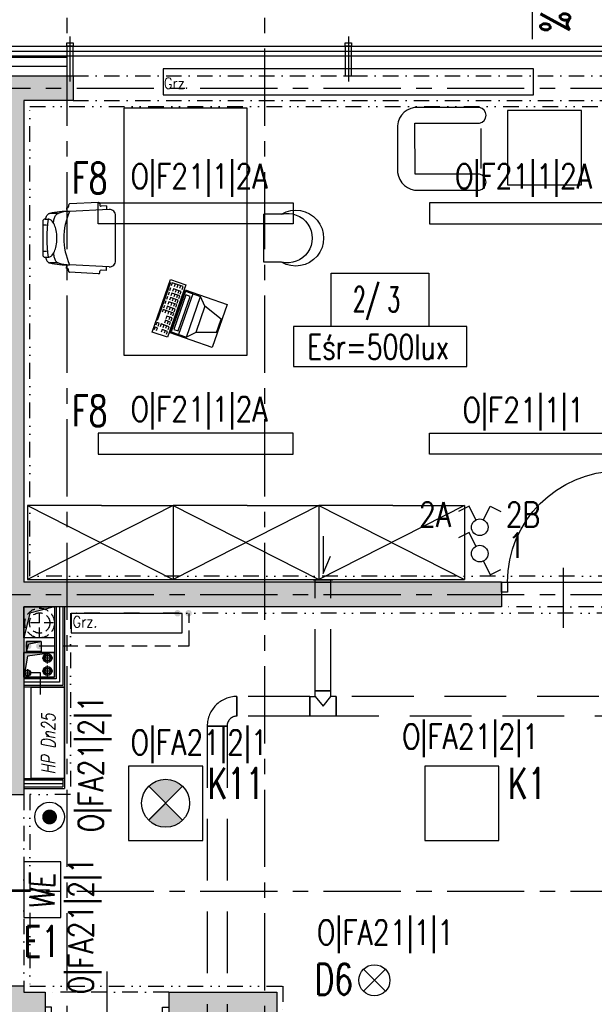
# Model space of a CAD drawing. Extents: x 41755 to 123924, y -112333 to 86187.
# Tile 136 of 256: x 100763 to 101228, y -51795 to -50998. Entities that reach past the tile are written whole.
import ezdxf
from ezdxf.enums import TextEntityAlignment as Align

# ---------------------------------------------------------------- set-up
doc = ezdxf.new("R2010")
doc.units = 0
doc.header["$LTSCALE"] = 50
for name, pattern in [('CENTER', [2, 1.25, -0.25, 0.25, -0.25]), ('CENTER2', [28.575, 19.05, -3.175, 3.175, -3.175]), ('DASHDOT', [1, 0.5, -0.25, 0, -0.25]), ('DASHED', [0.75, 0.5, -0.25]), ('DASHED2', [0.375, 0.25, -0.125]), ('DIVIDE', [31.75, 12.7, -6.35, 0, -6.35, 0, -6.35])]:
    doc.linetypes.add(name, pattern=pattern)
doc.layers.get('0').update_dxf_attribs({"color": 101, "linetype": 'CONTINUOUS'})
for name, color, linetype in [('Drz---drzwi', 5, 'CONTINUOUS'), ('E-90', 6, 'CONTINUOUS'), ('E35', 6, 'CONTINUOUS'), ('E50', 3, 'CONTINUOUS'), ('Ins-co', 2, 'CONTINUOUS'), ('ins-kan-deszcz', 132, 'CONTINUOUS'), ('Ins-ppoz', 240, 'CONTINUOUS'), ('Ins-went', 141, 'CONTINUOUS'), ('Mco-piony', 10, 'CONTINUOUS'), ('Opis-pom', 6, 'CONTINUOUS'), ('Opis-spadki', 61, 'CONTINUOUS'), ('Opis_pom_ramka', 6, 'CONTINUOUS'), ('Os-osie glowne', 1, 'CENTER'), ('Sc-beton', 7, 'CONTINUOUS'), ('Sc-beton-hatch', 86, 'CONTINUOUS'), ('Sc-cegla pustak-hatch', 8, 'CONTINUOUS'), ('Sc-gk', 120, 'CONTINUOUS'), ('Sc-izolacja term-styropian', 151, 'STYROPIAN-KA'), ('Sc-nadproza kon', 5, 'DASHED2'), ('Sc-systemowe', 150, 'CONTINUOUS'), ('Suf-widok', 8, 'CONTINUOUS'), ('W-otwor-strop', 1, 'CONTINUOUS'), ('Wyp-meble', 155, 'CONTINUOUS')]:
    doc.layers.add(name, color=color, linetype=linetype)
doc.styles.add('IT12', font='ITALICT.SHX', dxfattribs={"width": 0.8, "height": 0.12})
doc.styles.add('KA wymiar', font='romans.shx', dxfattribs={"width": 0.6})
doc.styles.add('ROMANS', font='romans', dxfattribs={"width": 0.85})
doc.linetypes.add('BATTING', pattern='A,0.0001,-0.1,[134,ltypeshp.shx,S=0.1,R=0,X=-0.1,Y=0],-0.2,[134,ltypeshp.shx,S=0.1,R=180,X=0.1,Y=0],-0.1', length=0.4001)
doc.linetypes.add('STYROPIAN-KA', pattern='A,0.0001,-0.1,[135,ltypeshp.shx,S=0.1,R=0,X=-0.1,Y=0],0,[135,ltypeshp.shx,S=0.1,R=180,X=0.1,Y=0],-0.1', length=0.2001)

# ---------------------------------------------------------------- blocks, each defined once
blk = doc.blocks.new('_0630_DRZWI_90')
at = {"ltscale": 7}
for p, q in [((5, 8), (5, 98)), ((6.8, 8), (6.8, 97.98))]:
    blk.add_line(p, q, dxfattribs=at)
at = {"ltscale": 25}
for p, q in [((50, 19.7), (50, -28.9)), ((5, 8), (0, 8)), ((0, 8), (5, 8)), ((0, 0), (0, 8)), ((95, 8), (5, 8)), ((5, 8), (5, 0)), ((95, 8), (95, 0)), ((100, 8), (95, 8)), ((100, 0), (100, 8)), ((5, 0), (0, 0)), ((5, 0), (0, 0)), ((95, 0), (100, 0)), ((95, 0), (100, 0))]:
    blk.add_line(p, q, dxfattribs=at)
at = {"ltscale": 7}
blk.add_arc((5, 8), 90, 0, 90, dxfattribs=at)
blk = doc.blocks.new('_DKGJHF')
at = {"ltscale": 7}
for p, q in [((-21.08, -77), (35.92, -77)), ((-5, -147.5), (-105, -147.5)), ((-5, -145.5), (-104.98, -145.5))]:
    blk.add_line(p, q, dxfattribs=at)
for points in [[(5, -7.5), (5, 0), (-5, 0), (-5, -7.5)], [(5, -155), (5, -147.5), (-5, -147.5), (-5, -155)]]:
    blk.add_lwpolyline(points, close=True, dxfattribs=at)
for points in [[(-45, -7.5), (-5, -7.5)], [(-5, -147.5), (-5, -7.5)]]:
    blk.add_lwpolyline(points, dxfattribs=at)
for centre, radius, start, end in [((-5, -7.5), 40, 180, 270), ((-5, -147.5), 100, 90, 180)]:
    blk.add_arc(centre, radius, start, end)
blk = doc.blocks.new('SPADKI')
at = {"ltscale": 25}
blk.add_lwpolyline([(0, 0), (0, -70), (-8, -50), (-8, -50)], dxfattribs=at)
at = {"ltscale": 25, "style": 'ROMANS', "width": 0.7}
blk.add_attdef('SP%', text='', height=18, rotation=90, dxfattribs=at).set_placement((-4.9, -24.05), align=Align.CENTER)
blk = doc.blocks.new('_gdfjjjjjjjjjjjjjjjjj')
at = {"linetype": 'CENTER2', "ltscale": 0.5}
blk.add_line((-31.83, 0), (4.8, 0), dxfattribs=at)
at = {"ltscale": 2, "flags": 128}
for points in [[(-24, -2.5), (-26.5, -2.5), (-26.5, 2.5), (-24, 2.5), (-24, -2.5)], [(-24, -2.5), (0, -2.5), (0, 2.5), (-24, 2.5)]]:
    blk.add_lwpolyline(points, dxfattribs=at)
blk = doc.blocks.new('_opis_pom_metka')
at = {"layer": 'Opis_pom_ramka'}
blk.add_lwpolyline([(-33.13, 0), (32.87, 0), (32.87, -36), (-33.13, -36)], close=True, dxfattribs=at)
at = {"style": 'KA wymiar', "width": 0.6}
blk.add_attdef('KO/', text='', height=16.8, dxfattribs=at).set_placement((3.45, -25.87), align=Align.RIGHT)
blk.add_attdef('NR', (3.8, -26.16), '', height=16.8, dxfattribs=at)
blk = doc.blocks.new('sof11_r')
for p, q in [((19.98, 34.88), (19.38, 34.85)), ((19.38, 34.85), (19.53, 31.85)), ((20.87, 36.93), (20.93, 35.93)), ((53.8, 33.56), (21.8, 31.85)), ((45.17, 39.11), (21.82, 37.98)), ((46.23, 38.16), (46.28, 37.16)), ((51.6, 36.44), (47.33, 36.22)), ((51.6, 36.44), (51.76, 33.45)), ((2, 25.76), (4.37, 25.76)), ((12.61, 30.34), (5.61, 30.34)), ((59.07, -7.89), (59.07, 28.56)), ((0, 23.76), (0, -3.09)), ((2, -5.09), (4.37, -5.09)), ((12.61, -9.66), (5.61, -9.66)), ((19.38, -14.18), (19.53, -11.18)), ((19.98, -14.21), (19.38, -14.18)), ((20.87, -16.26), (20.93, -15.26)), ((53.8, -12.88), (21.8, -11.18)), ((51.6, -15.77), (47.33, -15.54)), ((51.6, -15.77), (51.76, -12.78)), ((45.17, -18.43), (21.82, -17.31)), ((46.23, -17.49), (46.28, -16.49))]:
    blk.add_line(p, q)
for points in [[(2.23, 25.76, -0.030204), (2.78, 27.41, -0.097163), (4.32, 29.79, -0.203453), (5.61, 30.34, -0.203453)], [(4.37, -5.09, 0.184283), (6.75, -4.18, 0.102242), (9.43, -0.57, 0.061197), (10.93, 4.08, 0.047488), (11.52, 10.34, 0.047488), (10.93, 16.59, 0.061197), (9.43, 21.24, 0.102242), (6.75, 24.85, 0.184283), (4.37, 25.76, 0.184283)], [(8.71, 22.55, -0.01879), (8.95, 24.41, -0.054131), (9.78, 27.41, -0.097163), (11.32, 29.79, -0.203453), (12.61, 30.34, -0.203453)], [(2.23, -5.09, 0.030204), (2.78, -6.74, 0.097163), (4.32, -9.12, 0.203453), (5.61, -9.66, 0.203453)], [(8.71, -1.88, 0.01879), (8.95, -3.74, 0.054131), (9.78, -6.74, 0.097163), (11.32, -9.12, 0.203453), (12.61, -9.66, 0.203453)]]:
    blk.add_lwpolyline(points, format="xyb")
for centre, radius, start, end in [((18.77, -22.91), 54.85, 86.83081, 103.88055), ((19.93, 35.88), 1, 273.04478, 3.04478), ((21.87, 36.99), 1, 93.04478, 183.04478), ((45.23, 38.11), 1, 3.04478, 93.04478), ((47.28, 37.21), 1, 183.04478, 273.04478), ((54.07, 28.56), 5, 0, 93.04478), ((2, 23.76), 2, 90, 180), ((122.88, 10.34), 119.5, 172.58553, 187.41447), ((21.41, 5.61), 26.24, 89.1562, 109.59965), ((68.33, 10.34), 51.27, 155.1826, 204.8174), ((1.91, 14.05), 6.89, 73.91414, 106.08586), ((1.91, 6.62), 6.89, 253.91414, 286.08586), ((2, -3.09), 2, 180, 270), ((54.07, -7.89), 5, 266.95522, 0), ((18.77, 43.58), 54.85, 256.11945, 273.16919), ((21.41, 15.06), 26.24, 250.40035, 270.8438), ((19.93, -15.21), 1, 356.95522, 86.95522), ((47.28, -16.54), 1, 86.95522, 176.95522), ((21.87, -16.31), 1, 176.95522, 266.95522), ((45.23, -17.44), 1, 266.95522, 356.95522)]:
    blk.add_arc(centre, radius, start, end)
blk = doc.blocks.new('sza016_r')
for p, q in [((60, 60), (0, 60)), ((0, 60), (118, 0)), ((118, 60), (0, 0)), ((0, 60), (0, 0)), ((60, 60), (118, 60)), ((118, 60), (118, 0)), ((0, 0), (118, 0))]:
    blk.add_line(p, q)
blk = doc.blocks.new('W046')
for p, q in [((0, 20.9), (0, 0)), ((56.2, 20.9), (56.2, 0)), ((0, 0), (56.2, 0))]:
    blk.add_line(p, q)
for centre, radius, start, end in [((28.1, 37.4), 32.6, 329.5569, 210.4431), ((28.1, 27.7), 28.9, 346.3666, 193.6334)]:
    blk.add_arc(centre, radius, start, end)
blk = doc.blocks.new('C003')
for p, q in [((16.69, 49.33), (11.11, 33.43)), ((28.12, 49.33), (16.69, 49.33)), ((28.12, 49.33), (33.7, 33.43)), ((11.11, 33.43), (4.99, 27.58)), ((11.11, 33.43), (33.7, 33.43)), ((33.7, 33.43), (39.82, 27.58)), ((4.99, 14.53), (4.99, 27.58)), ((39.82, 27.58), (4.99, 27.58)), ((39.82, 14.53), (39.82, 27.58)), ((4.99, 20.88), (39.82, 20.88)), ((4.99, 14.53), (39.82, 14.53))]:
    blk.add_line(p, q)
for points in [[(3.93, 13.95), (3.93, 50), (40.89, 50), (40.89, 13.95)], [(7.62, 19.57), (7.62, 15.91), (37.19, 15.91), (37.19, 19.57)], [(0, 13.07), (45, 13.07), (45, 0), (0, 0)]]:
    blk.add_lwpolyline(points, close=True)
for points in [[(4.5, 11.43), (2.12, 11.43), (2.12, 4.66), (4.5, 4.66)], [(2.12, 9.38), (4.52, 9.38)], [(8.69, 11.43), (6.31, 11.43), (6.31, 4.66), (8.69, 4.66)], [(6.31, 9.38), (8.71, 9.38)], [(12.34, 11.43), (9.96, 11.43), (9.96, 4.66), (12.34, 4.66)], [(9.96, 9.38), (12.36, 9.38)], [(16.17, 11.43), (13.8, 11.43), (13.8, 4.66), (16.17, 4.66)], [(13.8, 9.38), (16.2, 9.38)], [(19.83, 11.43), (17.45, 11.43), (17.45, 4.66), (19.83, 4.66)], [(17.45, 9.38), (19.85, 9.38)], [(23.66, 11.43), (21.28, 11.43), (21.28, 4.66), (23.66, 4.66)], [(21.28, 9.38), (23.68, 9.38)], [(27.22, 11.43), (24.84, 11.43), (24.84, 4.66), (27.22, 4.66)], [(24.84, 9.38), (27.24, 9.38)], [(31.32, 11.43), (28.94, 11.43), (28.94, 7.04), (31.32, 7.04)], [(28.94, 9.38), (31.34, 9.38)], [(34.89, 11.43), (32.51, 11.43), (32.51, 7.04), (34.89, 7.04)], [(32.51, 9.38), (34.91, 9.38)], [(38.81, 11.43), (36.43, 11.43), (36.43, 4.66), (38.81, 4.66)], [(36.43, 9.38), (38.83, 9.38)], [(42.82, 11.43), (40.44, 11.43), (40.44, 7.04), (42.82, 7.04)], [(40.44, 9.38), (42.84, 9.38)], [(2.12, 7.06), (4.52, 7.06)], [(2.12, 4.66), (2.12, 2.24), (4.52, 2.24)], [(2.13, 0.81), (34.83, 0.81)], [(6.31, 7.06), (8.71, 7.06)], [(6.32, 2.23), (8.81, 2.23)], [(9.96, 7.06), (12.36, 7.06)], [(10.06, 2.23), (12.55, 2.23)], [(13.8, 7.06), (16.2, 7.06)], [(13.89, 2.23), (16.39, 2.23)], [(17.45, 7.06), (19.85, 7.06)], [(17.54, 2.23), (20.04, 2.23)], [(21.28, 7.06), (23.68, 7.06)], [(21.38, 2.23), (23.87, 2.23)], [(24.84, 7.06), (27.24, 7.06)], [(24.84, 4.66), (24.84, 2.24), (27.24, 2.24)], [(38.86, 2.87), (36.39, 2.87), (36.39, 0.97), (38.86, 0.97)], [(36.43, 7.06), (38.83, 7.06)], [(42.85, 2.84), (40.44, 2.84), (40.44, 0.97), (42.81, 0.97)]]:
    blk.add_lwpolyline(points)
blk = doc.blocks.new('A$C59F8734F')
at = {"layer": 'Wyp-meble'}
for points in [[(1066.01, 4718.76), (1166.01, 4718.76), (1166.01, 4918.76), (1066.01, 4918.76)], [(1376.98, 4856.73), (1436.98, 4856.73), (1436.98, 4916.73), (1376.98, 4916.73)]]:
    blk.add_lwpolyline(points, close=True, dxfattribs=at)
at = {"layer": 'Wyp-meble', "elevation": -2}
blk.add_lwpolyline([(1301.93, 4906.53), (1354.37, 4906.53, 0.814277), (1354.37, 4919.38), (1301.71, 4919.38, 0.403655), (1287.79, 4901.3), (1287.79, 4869.73, 0.380123), (1301.71, 4852.31), (1354.37, 4852.31, 0.804356), (1354.37, 4865.37), (1302.03, 4865.37)], format="xyb", close=True, dxfattribs=at)
blk.add_lwpolyline([(1355.26, 4902.33), (1355.26, 4869.83)], dxfattribs=at)
at = {"layer": 'Wyp-meble'}
for name, p in [('sof11_r', (1000.41, 4803.19)), ('sza016_r', (988.16, 4537.1)), ('sza016_r', (1106.16, 4537.1)), ('sza016_r', (1224.16, 4537.1))]:
    blk.add_blockref(name, p, dxfattribs=at)
at = {"layer": 'Wyp-meble', "xscale": -0.6929999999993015, "yscale": 0.6929999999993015, "zscale": 0.6930000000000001, "rotation": 270}
blk.add_blockref('W046', (1179.48, 4794.06), dxfattribs=at)
at = {"layer": 'Wyp-meble', "rotation": 250.7293708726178}
blk.add_blockref('C003', (1103.97, 4780.02), dxfattribs=at)
blk = doc.blocks.new('we')
at = {"layer": 'E35', "ltscale": 0.2}
blk.add_lwpolyline([(45, 30), (0, 30), (0, 0), (45, 0)], close=True, dxfattribs=at)
at = {"layer": 'E35', "ltscale": 0.2, "style": 'ROMANS', "oblique": 5, "width": 0.8}
blk.add_text('WE', height=20, dxfattribs=at).set_placement((21.44, 15), align=Align.MIDDLE_CENTER)
blk = doc.blocks.new('E-90Przycisk')
at = {"layer": 'E35', "const_width": 3}
blk.add_lwpolyline([(1.5, 0, -1), (-1.5, 0, -1)], format="xyb", close=True, dxfattribs=at)
at = {"layer": 'E35'}
blk.add_circle((0, 0), 6, dxfattribs=at)

msp = doc.modelspace()

# ---------------------------------------------------------------- hatches: boundary and pattern name
at = {"layer": 'E35'}
h = msp.add_hatch(color=256, dxfattribs=at)
edge = h.paths.add_edge_path()
edge.add_line((100880.966, -51632.206), (100894.712, -51618.46))
edge.add_ellipse((100880.966, -51632.206), major_axis=(13.746, 13.746), ratio=1, start_angle=360, end_angle=450)
edge.add_line((100867.22, -51618.46), (100880.966, -51632.206))
edge = h.paths.add_edge_path()
edge.add_line((100894.712, -51645.952), (100880.966, -51632.206))
edge.add_line((100880.966, -51632.206), (100867.22, -51645.952))
edge.add_ellipse((100880.966, -51632.206), major_axis=(-13.746, 13.746), ratio=1, start_angle=90, end_angle=180)
at = {"layer": 'Ins-went', "linetype": 'DASHED', "ltscale": 0.5}
h = msp.add_hatch(color=256, dxfattribs=at)
h.paths.add_polyline_path([(100890.594, -51475.74, 1), (100890.594, -51480.992, 1)])
h.paths.add_polyline_path([(100899.521, -51480.992, 1), (100899.521, -51475.74, 1)])
h = msp.add_hatch(color=256, dxfattribs=at)
h.paths.add_polyline_path([(100890.594, -51475.74, 1), (100890.594, -51480.992, 1)])
h.paths.add_polyline_path([(100899.521, -51480.992, 1), (100899.521, -51475.74, 1)])
at = {"layer": 'Ins-went', "ltscale": 2}
h = msp.add_hatch(color=256, dxfattribs=at)
h.paths.add_polyline_path([(100769.7, -51502.257, 1), (100769.7, -51507.508, 1)])
h.paths.add_polyline_path([(100778.627, -51507.508, 1), (100778.627, -51502.257, 1)])
at = {"layer": 'Sc-beton-hatch'}
h = msp.add_hatch(dxfattribs=at)
h.set_pattern_fill('ANSI33', color=256, style=0)
h.set_pattern_definition([(45, (48983.4185, 565.478), (-4.49012806, 4.49012806), []), (45, (48987.9087, 565.478), (-4.49012806, 4.49012806), [3.175, -1.5875])])
h.paths.add_polyline_path([(100470.966, -51043.233), (100410.966, -51043.233), (100410.966, -51103.233), (100430.966, -51103.233), (100430.966, -51063.233), (100470.966, -51063.233)])
h.paths.add_polyline_path([(100805.966, -51043.233), (100705.966, -51043.233), (100705.966, -51063.233), (100745.966, -51063.233), (100745.966, -51625.233), (100765.966, -51625.233), (100765.966, -51473.233), (101152.966, -51473.233), (101152.966, -51453.233), (100765.966, -51453.233), (100765.966, -51063.233), (100805.966, -51063.233)])
h.paths.add_polyline_path([(100430.966, -51374.233), (100410.966, -51374.233), (100410.966, -51474.233), (100430.966, -51474.233)])
h.paths.add_polyline_path([(101330.966, -51043.233), (101251.966, -51043.233), (101251.966, -51063.233), (101330.966, -51063.233)])
h.paths.add_polyline_path([(101770.966, -51043.233), (101670.966, -51043.233), (101670.966, -51063.233), (101710.966, -51063.233), (101710.966, -51262.233), (101730.966, -51262.233), (101730.966, -51063.233), (101770.966, -51063.233)])
h.paths.add_polyline_path([(101790.966, -51453.233), (101730.966, -51453.233), (101730.966, -51362.233), (101710.966, -51362.233), (101710.966, -51453.233), (101582.904, -51453.233), (101582.904, -51473.233), (101790.966, -51473.233)])
h.paths.add_polyline_path([(101482.904, -51453.233), (101252.966, -51453.233), (101252.966, -51473.233), (101482.904, -51473.233)])
h.paths.add_polyline_path([(101730.966, -51785.233), (101695.966, -51785.233), (101695.966, -51820.233), (101730.966, -51820.233)])
h.paths.add_polyline_path([(102400.966, -50943.233), (102380.966, -50943.233), (102380.966, -51043.233), (102330.966, -51043.233), (102330.966, -51063.233), (102380.966, -51063.233), (102380.966, -51453.233), (101890.966, -51453.233), (101890.966, -51473.233), (102380.966, -51473.233), (102380.966, -51873.233), (102400.966, -51873.233)])
h.paths.add_polyline_path([(102422.966, -50943.233), (102402.966, -50943.233), (102402.966, -51713.233), (102422.966, -51713.233)])
h.paths.add_polyline_path([(102400.966, -52143.233), (102380.966, -52143.233), (102380.966, -52213.233), (102400.966, -52213.233)])
h.paths.add_polyline_path([(102400.966, -52293.233), (102380.966, -52293.233), (102380.966, -52443.233), (101950.966, -52443.233), (101950.966, -52463.233), (102380.966, -52463.233), (102380.966, -52503.233), (102400.966, -52503.233)])
h.paths.add_polyline_path([(102400.966, -52603.233), (102380.966, -52603.233), (102380.966, -52643.233), (102400.966, -52643.233)])
h.paths.add_polyline_path([(102400.966, -52743.233), (102380.966, -52743.233), (102380.966, -53008.233), (102400.966, -53008.233)])
h.paths.add_polyline_path([(101730.966, -52443.233), (101710.966, -52443.233), (101710.966, -52463.233), (101710.966, -52758.233), (101690.966, -52758.233), (101690.966, -52778.233), (101730.966, -52778.233)])
h.paths.add_polyline_path([(101710.966, -52443.233), (101690.966, -52443.233), (101690.966, -52463.233), (101710.966, -52463.233)], flags=16)
h.paths.add_polyline_path([(101556.966, -52758.233), (101503.966, -52758.233), (101503.966, -52463.233), (101488.966, -52463.233), (101488.966, -52758.233), (101468.966, -52758.233), (101468.966, -52778.233), (101556.966, -52778.233)])
h.paths.add_polyline_path([(101556.966, -52443.233), (101468.966, -52443.233), (101468.966, -52463.233), (101556.966, -52463.233)])
h.paths.add_polyline_path([(101334.966, -52443.233), (101281.966, -52443.233), (101281.966, -52463.233), (101334.966, -52463.233)], flags=17)
h.paths.add_polyline_path([(101281.966, -52443.233), (100970.966, -52443.233), (100970.966, -51785.233), (100883.466, -51785.233), (100883.466, -51805.233), (100950.966, -51805.233), (100950.966, -52443.233), (100430.966, -52443.233), (100430.966, -52403.233), (100410.966, -52403.233), (100410.966, -52503.233), (100430.966, -52503.233), (100430.966, -52463.233), (100950.966, -52463.233), (100950.966, -52973.233), (100970.966, -52973.233), (100970.966, -52463.233), (101261.966, -52463.233), (101261.966, -52778.233), (101281.966, -52778.233), (101334.966, -52778.233), (101334.966, -52758.233), (101281.966, -52758.233)])
h.paths.add_polyline_path([(100783.466, -51785.233), (100765.966, -51785.233), (100765.966, -51780.233), (100745.966, -51780.233), (100745.966, -51785.233), (100430.966, -51785.233), (100430.966, -51765.233), (100410.966, -51765.233), (100410.966, -52003.233), (100430.966, -52003.233), (100430.966, -51805.233), (100783.466, -51805.233)])
h.paths.add_polyline_path([(100430.966, -52153.233), (100410.966, -52153.233), (100410.966, -52253.233), (100430.966, -52253.233)])
h.paths.add_polyline_path([(100430.966, -52653.233), (100410.966, -52653.233), (100410.966, -52850.233), (100430.966, -52850.233)], flags=17)
h.paths.add_polyline_path([(100430.966, -52940.233), (100410.966, -52940.233), (100410.966, -52983.233), (100430.966, -52983.233)])
h.paths.add_polyline_path([(101007.966, -53193.233), (100430.966, -53193.233), (100430.966, -53133.233), (100410.966, -53133.233), (100410.966, -53213.233), (101007.966, -53213.233)])
h.paths.add_polyline_path([(101770.966, -53193.233), (101157.966, -53193.233), (101157.966, -53213.233), (101710.966, -53213.233), (101710.966, -53445.233), (101730.966, -53445.233), (101730.966, -53213.233), (101770.966, -53213.233)])
h.paths.add_polyline_path([(102008.966, -53193.233), (101905.966, -53193.233), (101905.966, -53213.233), (102008.966, -53213.233)])
h.paths.add_polyline_path([(102227.966, -53193.233), (102133.966, -53193.233), (102133.966, -53213.233), (102227.966, -53213.233)])
h.paths.add_polyline_path([(102400.966, -53158.233), (102380.966, -53158.233), (102380.966, -53193.233), (102332.966, -53193.233), (102332.966, -53213.233), (102380.966, -53213.233), (102380.966, -53818.233), (102400.966, -53818.233)])
h.paths.add_polyline_path([(101730.966, -53545.233), (101710.966, -53545.233), (101710.966, -53740.233), (101730.966, -53740.233)])
h.paths.add_polyline_path([(101730.966, -53840.233), (101710.966, -53840.233), (101710.966, -53943.233), (101297.571, -53943.233, -0.1551034), (101300.811, -53953.425, -0.1483474), (101297.835, -53963.233), (101710.966, -53963.233), (101710.966, -54023.233), (101730.966, -54023.233)])
h.paths.add_polyline_path([(101297.571, -53943.233), (101295.705, -53943.233), (101295.705, -53963.233), (101297.835, -53963.233, 0.1483474), (101300.811, -53953.425, 0.1551034)])
h.paths.add_polyline_path([(101270.705, -53943.233), (101268.745, -53943.233, 0.1551034), (101265.506, -53953.425, 0.1483474), (101268.481, -53963.233), (101270.705, -53963.233)])
h.paths.add_polyline_path([(101268.745, -53943.233), (101201.966, -53943.233), (101201.966, -53963.233), (101268.481, -53963.233, -0.1483474), (101265.506, -53953.425, -0.1551034)])
h.paths.add_polyline_path([(100980.966, -53943.233), (100970.966, -53943.233), (100930.966, -53943.233), (100930.966, -53968.233), (100970.966, -53968.233), (100980.966, -53968.233)])
h.paths.add_polyline_path([(100490.966, -53943.233), (100410.966, -53943.233), (100410.966, -53963.233), (100490.966, -53963.233)])
h.paths.add_polyline_path([(100530.966, -54448.233), (100510.966, -54448.233), (100510.966, -54481.233), (100530.966, -54481.233)])
h.paths.add_polyline_path([(101773.966, -54593.233), (101730.966, -54593.233), (101730.966, -54503.233), (101710.966, -54503.233), (101710.966, -54593.233), (100530.966, -54593.233), (100530.966, -54578.233), (100510.966, -54578.233), (100510.966, -54593.233), (100270.966, -54593.233), (100270.966, -54618.233), (101773.966, -54618.233)])
h.paths.add_polyline_path([(100220.966, -54593.233), (100170.966, -54593.233), (100170.966, -54618.233), (100220.966, -54618.233)])
h.paths.add_polyline_path([(100120.966, -54593.233), (100070.966, -54593.233), (100070.966, -54618.233), (100120.966, -54618.233)])
h.paths.add_polyline_path([(100020.966, -54593.233), (99970.966, -54593.233), (99970.966, -54618.233), (100020.966, -54618.233)])
h.paths.add_polyline_path([(99920.966, -54593.233), (99880.966, -54593.233), (99880.966, -55500.233), (99980.966, -55500.233), (99980.966, -55515.233), (100000.966, -55515.233), (100000.966, -55480.233), (99900.966, -55480.233), (99900.966, -54618.233), (99920.966, -54618.233)])
h.paths.add_polyline_path([(100585.966, -55633.233), (100000.966, -55633.233), (100000.966, -55615.233), (99980.966, -55615.233), (99980.966, -55633.233), (99780.966, -55633.233), (99780.966, -55988.233), (100510.966, -55988.233), (100510.966, -56028.233), (100530.966, -56028.233), (100530.966, -55988.233), (100582.966, -55988.233), (100582.966, -55968.233), (100530.966, -55968.233), (100530.966, -55813.233), (100510.966, -55813.233), (100510.966, -55968.233), (99800.966, -55968.233), (99800.966, -55653.233), (100510.966, -55653.233), (100510.966, -55663.233), (100530.966, -55663.233), (100530.966, -55653.233), (100585.966, -55653.233)])
h.paths.add_polyline_path([(101310.966, -55968.233), (100810.966, -55968.233), (100810.966, -55880.233), (100790.966, -55880.233), (100790.966, -55968.233), (100737.966, -55968.233), (100737.966, -55988.233), (100790.966, -55988.233), (100790.966, -56028.233), (100810.966, -56028.233), (100810.966, -55988.233), (101310.966, -55988.233)])
h.paths.add_polyline_path([(101490.966, -55633.233), (100735.966, -55633.233), (100735.966, -55653.233), (101490.966, -55653.233)])
h.paths.add_polyline_path([(101777.966, -55968.233), (101730.966, -55968.233), (101730.966, -55853.733), (101710.966, -55853.733), (101710.966, -55968.233), (101590.966, -55968.233), (101590.966, -55988.233), (101777.966, -55988.233)])
h.paths.add_polyline_path([(101802.966, -55963.233), (101777.966, -55963.233), (101777.966, -55988.233), (101802.966, -55988.233)])
h.paths.add_polyline_path([(101730.966, -55128.233), (101710.966, -55128.233), (101710.966, -55723.733), (101730.966, -55723.733)])
h.paths.add_polyline_path([(101953.466, -55963.233), (101928.466, -55963.233), (101928.466, -55988.233), (101953.466, -55988.233)])
h.paths.add_polyline_path([(102103.466, -55963.233), (102078.466, -55963.233), (102078.466, -55988.233), (102103.466, -55988.233)])
h.paths.add_polyline_path([(102253.466, -55963.233), (102228.466, -55963.233), (102228.466, -55988.233), (102253.466, -55988.233)])
h.paths.add_polyline_path([(102365.966, -55968.233), (102320.966, -55968.233), (102320.966, -55988.233), (102365.966, -55988.233)])
h.paths.add_polyline_path([(102400.966, -55953.233), (102365.966, -55953.233), (102365.966, -55988.233), (102400.966, -55988.233)])
h.paths.add_polyline_path([(102400.966, -55891.233), (102380.966, -55891.233), (102380.966, -55953.233), (102400.966, -55953.233)])
h.paths.add_polyline_path([(102400.966, -55815.733), (102375.966, -55815.733), (102375.966, -55840.733), (102400.966, -55840.733)])
h.paths.add_polyline_path([(102400.966, -55665.733), (102375.966, -55665.733), (102375.966, -55690.733), (102400.966, -55690.733)])
h.paths.add_polyline_path([(102400.966, -55515.733), (102375.966, -55515.733), (102375.966, -55540.733), (102400.966, -55540.733)])
h.paths.add_polyline_path([(102400.966, -55365.733), (102375.966, -55365.733), (102375.966, -55390.733), (102400.966, -55390.733)])
h.paths.add_polyline_path([(102400.966, -55240.733), (102380.966, -55240.733), (102380.966, -55260.733), (102400.966, -55260.733)])
h.paths.add_polyline_path([(102400.966, -55215.733), (102375.966, -55215.733), (102375.966, -55240.733), (102400.966, -55240.733)])
h.paths.add_polyline_path([(102400.966, -55033.233), (102380.966, -55033.233), (102380.966, -55215.733), (102400.966, -55215.733)])
h.paths.add_polyline_path([(102400.966, -54833.233), (102365.966, -54833.233), (102365.966, -54798.233), (102345.966, -54798.233), (102345.966, -54853.233), (102380.966, -54853.233), (102380.966, -54883.233), (102400.966, -54883.233)])
h.paths.add_polyline_path([(102365.966, -54537.733), (102345.966, -54537.733), (102345.966, -54593.233), (101908.966, -54593.233), (101908.966, -54618.233), (102345.966, -54618.233), (102345.966, -54648.233), (102365.966, -54648.233), (102365.966, -54618.233)])
h.paths.add_polyline_path([(101730.966, -54128.233), (101710.966, -54128.233), (101710.966, -54353.233), (101730.966, -54353.233)])
h.paths.add_polyline_path([(102365.966, -54131.233), (102400.966, -54131.233), (102400.966, -54088.233), (102380.966, -54088.233), (102380.966, -54111.233), (102345.966, -54111.233), (102345.966, -54417.733), (102365.966, -54417.733)])
h.paths.add_polyline_path([(102400.966, -53918.233), (102380.966, -53918.233), (102380.966, -53988.233), (102400.966, -53988.233)])
at = {"layer": 'Sc-cegla pustak-hatch'}
h = msp.add_hatch(dxfattribs=at)
h.set_pattern_fill('ANSI32', color=256, scale=0.5, angle=90, style=0)
h.set_pattern_definition([(135, (48983.4185, 565.478), (-3.36759605, -3.36759605), []), (135, (48983.4185, 567.723), (-3.36759605, -3.36759605), [])])
h.paths.add_polyline_path([(100430.966, -51745.233), (100410.966, -51745.233), (100410.966, -51765.233), (100430.966, -51765.233)])
h.paths.add_polyline_path([(101330.966, -51063.233), (101312.966, -51063.233), (101312.966, -51262.233), (101330.966, -51262.233)])
h.paths.add_polyline_path([(101455.966, -51382.233), (101330.966, -51382.233), (101330.966, -51362.233), (101312.966, -51362.233), (101312.966, -51453.233), (101330.966, -51453.233), (101330.966, -51400.233), (101437.966, -51400.233), (101437.966, -51453.233), (101455.966, -51453.233)])
h.paths.add_polyline_path([(102049.966, -51473.233), (102031.966, -51473.233), (102031.966, -51525.233), (101968.966, -51525.233), (101968.966, -51473.233), (101950.966, -51473.233), (101950.966, -51548.233), (101968.966, -51548.233), (101968.966, -51543.233), (102049.966, -51543.233)])
h.paths.add_polyline_path([(101968.966, -51648.233), (101950.966, -51648.233), (101950.966, -52323.233), (101968.966, -52323.233), (101968.966, -52193.233), (102380.966, -52193.233), (102380.966, -52175.233), (101968.966, -52175.233)])
h.paths.add_polyline_path([(101968.966, -52463.233), (101950.966, -52463.233), (101950.966, -52543.233), (101968.966, -52543.233)])
h.paths.add_polyline_path([(101968.966, -52423.233), (101950.966, -52423.233), (101950.966, -52443.233), (101968.966, -52443.233)])
h.paths.add_polyline_path([(101968.966, -52643.233), (101950.966, -52643.233), (101950.966, -52973.233), (101968.966, -52973.233), (101968.966, -52946.233), (102050.966, -52946.233), (102050.966, -52954.233), (102042.966, -52954.233), (102042.966, -52973.233), (102380.966, -52973.233), (102380.966, -52955.233), (102060.966, -52955.233), (102060.966, -52928.233), (101968.966, -52928.233)])
h.paths.add_polyline_path([(101279.966, -52945.233), (101261.966, -52945.233), (101261.966, -52955.233), (101078.966, -52955.233), (101078.966, -52687.233), (101060.966, -52687.233), (101060.966, -52955.233), (100970.966, -52955.233), (100970.966, -52973.233), (101261.966, -52973.233), (101261.966, -53015.733), (101279.966, -53015.733)])
h.paths.add_polyline_path([(101279.966, -52778.233), (101261.966, -52778.233), (101261.966, -52845.233), (101279.966, -52845.233)])
h.paths.add_polyline_path([(100950.966, -52955.233), (100925.966, -52955.233), (100925.966, -52973.233), (100950.966, -52973.233)])
h.paths.add_polyline_path([(100825.966, -52955.233), (100430.966, -52955.233), (100430.966, -52973.233), (100825.966, -52973.233)])
h.paths.add_polyline_path([(100428.966, -53213.233), (100410.966, -53213.233), (100410.966, -53333.233), (100428.966, -53333.233)])
h.paths.add_polyline_path([(100428.966, -53483.233), (100410.966, -53483.233), (100410.966, -53548.233), (100428.966, -53548.233)])
h.paths.add_polyline_path([(100428.966, -53698.233), (100410.966, -53698.233), (100410.966, -53763.233), (100428.966, -53763.233)])
h.paths.add_polyline_path([(100428.966, -53913.233), (100410.966, -53913.233), (100410.966, -53943.233), (100428.966, -53943.233)])
h.paths.add_polyline_path([(100428.966, -53963.233), (100410.966, -53963.233), (100410.966, -53978.233), (100428.966, -53978.233)])
h.paths.add_polyline_path([(100428.966, -54128.233), (100410.966, -54128.233), (100410.966, -54193.233), (100428.966, -54193.233)])
h.paths.add_polyline_path([(100428.966, -54343.233), (100410.966, -54343.233), (100410.966, -54466.233), (100510.966, -54466.233), (100510.966, -54448.233), (100428.966, -54448.233)])
h.paths.add_polyline_path([(101335.966, -54321.233), (101279.966, -54321.233), (101279.966, -53970.786, -0.2026768), (101268.481, -53963.233), (101261.966, -53963.233), (101261.966, -54339.233), (101335.966, -54339.233)])
h.paths.add_polyline_path([(101710.966, -54321.233), (101510.966, -54321.233), (101510.966, -53963.233), (101492.966, -53963.233), (101492.966, -54321.233), (101435.966, -54321.233), (101435.966, -54339.233), (101710.966, -54339.233)])
h.paths.add_polyline_path([(101710.966, -53645.233), (101352.966, -53645.233), (101352.966, -53562.233), (101279.966, -53562.233), (101279.966, -53213.233), (101261.966, -53213.233), (101261.966, -53943.233), (101268.745, -53943.233, -0.1958107), (101279.966, -53936.063), (101279.966, -53580.233), (101334.966, -53580.233), (101334.966, -53943.233), (101352.966, -53943.233), (101352.966, -53663.233), (101710.966, -53663.233)])
h.paths.add_polyline_path([(101279.966, -53936.063, 0.1514484), (101270.705, -53940.913), (101279.966, -53940.913)], flags=17)
h.paths.add_polyline_path([(101279.966, -53940.913), (101270.705, -53940.913), (101270.705, -53943.233), (101279.966, -53943.233)], flags=17)
h.paths.add_polyline_path([(101490.966, -54618.233), (101472.966, -54618.233), (101472.966, -54648.233), (101490.966, -54648.233)])
h.paths.add_polyline_path([(101490.966, -54798.233), (101472.966, -54798.233), (101472.966, -55633.233), (101490.966, -55633.233)])
h.paths.add_polyline_path([(101773.966, -55128.233), (101730.966, -55128.233), (101730.966, -55146.233), (101773.966, -55146.233)])
h.paths.add_polyline_path([(102180.966, -55128.233), (101968.966, -55128.233), (101950.966, -55128.233), (101923.966, -55128.233), (101923.966, -55146.233), (102180.966, -55146.233)])
h.paths.add_polyline_path([(101968.966, -54853.233), (102190.966, -54853.233), (102190.966, -54835.233), (101950.966, -54835.233), (101950.966, -55128.233), (101968.966, -55128.233)])
h.paths.add_polyline_path([(102345.966, -54835.233), (102290.966, -54835.233), (102290.966, -54853.233), (102345.966, -54853.233)])
h.paths.add_polyline_path([(101968.966, -54453.233), (101950.966, -54453.233), (101950.966, -54593.233), (101968.966, -54593.233)])
h.paths.add_polyline_path([(101968.966, -54129.233), (102345.966, -54129.233), (102345.966, -54111.233), (101968.966, -54111.233), (101968.966, -53840.233), (101950.966, -53840.233), (101950.966, -54353.233), (101968.966, -54353.233)])
h.paths.add_polyline_path([(102380.966, -53645.233), (101995.966, -53645.233), (101995.966, -53553.233), (101968.966, -53553.233), (101968.966, -53531.233), (101950.966, -53531.233), (101950.966, -53571.233), (101977.966, -53571.233), (101977.966, -53645.233), (101950.966, -53645.233), (101950.966, -53740.233), (101968.966, -53740.233), (101968.966, -53663.233), (102380.966, -53663.233)])
h.paths.add_polyline_path([(101968.966, -53213.233), (101950.966, -53213.233), (101950.966, -53441.233), (101968.966, -53441.233)])
h.paths.add_polyline_path([(101279.966, -53150.733), (101261.966, -53150.733), (101261.966, -53193.233), (101279.966, -53193.233)])
at = {"layer": 'W-otwor-strop', "linetype": 'DASHDOT', "ltscale": 0.5}
for points in [[(100765.966, -51498.233), (100765.966, -51473.233), (100790.966, -51473.228), (100770.966, -51478.233)], [(100780.203, -51501.233), (100768.203, -51501.233), (100768.203, -51509.233), (100770.203, -51503.233)]]:
    msp.add_hatch(color=256, dxfattribs=at).paths.add_polyline_path(points)
at = {"layer": 'W-otwor-strop', "linetype": 'Continuous', "ltscale": 0.5}
msp.add_hatch(color=256, dxfattribs=at).paths.add_polyline_path([(100765.966, -51530.143), (100765.966, -51510.143), (100790.966, -51510.143), (100768.966, -51513.143)])

# ---------------------------------------------------------------- linework, layer by layer
at = {"layer": 'E35'}
for p, q in [((101126.829, -51391.706), (101118.293, -51395.98)), ((101132.354, -51402.742), (101126.829, -51391.706)), ((101138.399, -51402.742), (101143.925, -51391.706)), ((101143.925, -51391.706), (101152.46, -51395.98)), ((101126.829, -51413.044), (101118.293, -51417.318)), ((101132.354, -51424.08), (101126.829, -51413.044)), ((101138.399, -51436.151), (101143.925, -51447.187)), ((101143.925, -51447.187), (101152.46, -51442.913)), ((100867.22, -51618.46), (100894.712, -51645.952)), ((100867.22, -51645.952), (100894.712, -51618.46)), ((101058.964, -51784.426), (101041.145, -51766.607)), ((101058.964, -51766.607), (101041.145, -51784.426))]:
    msp.add_line(p, q, dxfattribs=at)
at = {"layer": 'E35', "linetype": 'Continuous', "ltscale": 0.3}
msp.add_line((100868.006, -51645.166), (100893.926, -51619.246), dxfattribs=at)
at = {"layer": 'E35'}
for points in [[(100984.216, -51163.233), (100826.216, -51163.233), (100826.216, -51146.233), (100984.216, -51146.233)], [(101094.716, -51163.233), (101252.716, -51163.233), (101252.716, -51146.233), (101094.716, -51146.233)], [(100984.216, -51332.693), (100826.216, -51332.693), (100826.216, -51349.693), (100984.216, -51349.693)], [(101094.716, -51332.693), (101252.716, -51332.693), (101252.716, -51349.693), (101094.716, -51349.693)]]:
    msp.add_lwpolyline(points, close=True, dxfattribs=at)
at = {"layer": 'E35', "linetype": 'Continuous', "ltscale": 0.3}
for points in [[(100984.491, -51278.562), (101124.824, -51278.562), (101124.824, -51246.283), (100984.491, -51246.283)], [(100850.966, -51662.206), (100910.966, -51662.206), (100910.966, -51602.206), (100850.966, -51602.206)], [(101090.966, -51662.206), (101150.966, -51662.206), (101150.966, -51602.206), (101090.966, -51602.206)]]:
    msp.add_lwpolyline(points, close=True, dxfattribs=at)
at = {"layer": 'E35'}
for centre, radius in [((101135.377, -51408.777), 6.75), ((101135.377, -51430.116), 6.75), ((100880.966, -51632.206), 19.44), ((101050.055, -51775.517), 12.6)]:
    msp.add_circle(centre, radius, dxfattribs=at)
at = {"layer": 'Ins-co'}
for p, q in [((100789.652, -51514.599, 0), (100780.932, -51514.6, 0)), ((100785.293, -51518.959, 0), (100785.292, -51510.239, 0)), ((100785.293, -51529.49, 0), (100785.293, -51520.77, 0)), ((100789.653, -51525.13, 0), (100780.933, -51525.13, 0))]:
    msp.add_line(p, q, dxfattribs=at)
for points in [[(100878.966, -51037.733), (100878.966, -51058.733), (101178.966, -51058.733), (101178.966, -51037.733)], [(100804.347, -51478.604), (100804.347, -51494.104), (100894.347, -51494.104), (100894.347, -51478.604)]]:
    msp.add_lwpolyline(points, close=True, dxfattribs=at)
for centre, radius in [((100785.292, -51514.599, 0), 3.624), ((100785.292, -51514.599, 0), 2.56), ((100785.292, -51514.599, 0), 2.08), ((100785.293, -51525.13, 0), 3.624), ((100785.293, -51525.13, 0), 2.56), ((100785.293, -51525.13, 0), 2.08)]:
    msp.add_circle(centre, radius, dxfattribs=at)
at = {"layer": 'ins-kan-deszcz', "linetype": 'DASHED', "ltscale": 0.3}
for p, q in [((100778.898, -51497.51), (100778.898, -51475.01)), ((100778.898, -51497.51), (100778.898, -51475.01)), ((100790.148, -51486.26), (100767.648, -51486.26))]:
    msp.add_line(p, q, dxfattribs=at)
for radius in [12, 8.25]:
    msp.add_circle((100778.898, -51486.26), radius, dxfattribs=at)
at = {"layer": 'Ins-ppoz'}
for p, q in [((100766.076, -51526.681), (100772.076, -51526.681)), ((100769.076, -51523.681), (100769.076, -51529.681)), ((100779.587, -51526.681), (100771.511, -51526.681)), ((100779.587, -51526.681), (100771.511, -51526.681)), ((100779.587, -51538.143), (100779.587, -51526.681)), ((100779.587, -51544.244), (100779.587, -51526.681))]:
    msp.add_line(p, q, dxfattribs=at)
msp.add_lwpolyline([(100771.966, -51538.139), (100798.966, -51538.139), (100798.966, -51612.139), (100771.966, -51612.139)], close=True, dxfattribs=at)
for centre, radius in [((100769.053, -51526.681), 2.55), ((100769.076, -51526.681), 2)]:
    msp.add_circle(centre, radius, dxfattribs=at)
at = {"layer": 'Ins-went', "linetype": 'DASHED', "ltscale": 2}
for p, q in [((101000.453, -51451.211), (101016.453, -51451.211)), ((101002.203, -51453.211), (101002.203, -51451.211)), ((101014.703, -51453.211), (101002.203, -51453.211)), ((101002.203, -51453.211), (101014.703, -51453.211)), ((101002.203, -51541.211), (101002.203, -51453.211)), ((101014.703, -51453.211), (101014.703, -51451.211)), ((101014.703, -51541.211), (101014.703, -51453.211)), ((100938.703, -51545.711), (100938.703, -51561.711)), ((100938.703, -51561.711), (100938.703, -51545.711)), ((100997.703, -51545.711), (100938.703, -51545.711)), ((100997.703, -51545.711), (100997.703, -51561.711)), ((100997.703, -51561.711), (100997.703, -51545.711)), ((100997.703, -51545.711), (101002.203, -51545.711)), ((101014.703, -51541.211), (101002.203, -51541.211)), ((101002.203, -51541.211), (101014.703, -51541.211)), ((101002.203, -51545.711), (101002.203, -51541.211)), ((101002.203, -51545.711), (101008.453, -51553.711)), ((101008.453, -51553.711), (101014.703, -51545.711)), ((101014.703, -51545.711), (101014.703, -51541.211)), ((101019.203, -51545.711), (101014.703, -51545.711)), ((101019.203, -51545.711), (101019.203, -51561.711)), ((101019.203, -51561.711), (101019.203, -51545.711)), ((101606.903, -51545.711), (101019.203, -51545.711)), ((100997.703, -51561.711), (100938.703, -51561.711)), ((101019.203, -51561.711), (100997.703, -51561.711)), ((101728.766, -51561.711), (101019.203, -51561.711)), ((100914.703, -51569.711), (100930.703, -51569.711)), ((100914.703, -51569.711), (100914.703, -51805.211)), ((100930.703, -51569.711), (100914.703, -51569.711)), ((100930.703, -51569.711), (100930.703, -51805.211))]:
    msp.add_line(p, q, dxfattribs=at)
msp.add_lwpolyline([(101008.453, -51415.973), (101008.453, -51446.211), (101014.476, -51432.197)], dxfattribs=at)
at = {"layer": 'Ins-went', "linetype": 'DASHED', "ltscale": 0.5}
msp.add_lwpolyline([(100778.588, -51504.814), (100899.989, -51504.814), (100899.989, -51478.515)], dxfattribs=at)
at = {"layer": 'Ins-went', "linetype": 'DASHED', "ltscale": 2}
for radius in [24, 8]:
    msp.add_arc((100938.703, -51569.711), radius, 90, 180, dxfattribs=at)
at = {"layer": 'Mco-piony', "linetype": 'DASHED', "ltscale": 0.5}
msp.add_line((100785.293, -51526.201, 0), (100785.293, -51526.201, 0), dxfattribs=at)
at = {"layer": 'Os-osie glowne'}
for points in [[(100800.966, -50521.233), (100800.966, -56498.233)], [(100960.966, -50521.233), (100960.966, -56498.233)], [(99508.966, -51053.233), (111775.966, -51053.233)], [(99508.966, -51463.233), (111775.966, -51463.233)], [(99508.966, -51703.233), (111775.966, -51703.233)]]:
    msp.add_lwpolyline(points, dxfattribs=at)
at = {"layer": 'Sc-beton'}
for points in [[(100705.966, -51043.233), (100805.966, -51043.233)], [(100805.966, -51043.233), (100805.966, -51063.233)], [(100765.966, -51063.233), (100765.966, -51453.233)], [(100805.966, -51063.233), (100765.966, -51063.233)], [(101152.966, -51453.233), (100765.966, -51453.233)], [(101152.966, -51453.233), (101152.966, -51473.233)], [(100765.966, -51473.233), (100765.966, -51625.233)], [(101152.966, -51473.233), (100765.966, -51473.233)], [(100765.966, -51625.233), (100745.966, -51625.233)], [(100765.966, -51780.233), (100745.966, -51780.233)], [(100765.966, -51780.233), (100765.966, -51785.233)], [(100765.966, -51785.233), (100783.466, -51785.233)], [(100783.466, -51785.233), (100783.466, -51805.233)], [(100883.466, -51785.233), (100970.966, -51785.233)], [(100883.466, -51785.233), (100883.466, -51805.233)], [(100970.966, -51785.233), (100970.966, -52443.233)]]:
    msp.add_lwpolyline(points, dxfattribs=at)
at = {"layer": 'Sc-gk'}
for p, q in [((100790.966, -51473.233), (100790.966, -51530.143)), ((100792.166, -51473.233), (100792.166, -51531.343)), ((100797.766, -51473.233), (100797.766, -51536.943)), ((100798.966, -51473.233), (100798.966, -51538.143))]:
    msp.add_line(p, q, dxfattribs=at)
at = {"layer": 'Sc-gk', "linetype": 'BATTING', "ltscale": 0.14}
msp.add_line((100794.966, -51473.233), (100794.966, -51534.143), dxfattribs=at)
at = {"layer": 'Sc-gk'}
for points in [[(100790.966, -51530.143), (100765.966, -51530.143)], [(100792.166, -51531.343), (100765.966, -51531.343)], [(100797.766, -51536.943), (100765.966, -51536.943)], [(100798.966, -51538.143), (100765.966, -51538.143)], [(100798.966, -51612.143), (100798.966, -51538.143)], [(100765.966, -51612.143), (100798.966, -51612.143)], [(100765.966, -51613.343), (100797.766, -51613.343)], [(100797.766, -51613.343), (100797.766, -51618.943)], [(100798.966, -51612.143), (100798.966, -51620.143)], [(100765.966, -51618.943), (100797.766, -51618.943)], [(100765.966, -51620.143), (100798.966, -51620.143)]]:
    msp.add_lwpolyline(points, dxfattribs=at)
at = {"layer": 'Sc-gk', "linetype": 'BATTING', "ltscale": 0.14}
for points in [[(100794.966, -51534.143), (100765.966, -51534.143)], [(100765.966, -51616.143), (100797.766, -51616.143)]]:
    msp.add_lwpolyline(points, dxfattribs=at)
at = {"layer": 'Sc-izolacja term-styropian', "linetype": 'ByBlock'}
for p, q in [((100710.966, -51028.233), (100800.966, -51028.233)), ((100800.966, -51028.233), (100800.966, -51043.233))]:
    msp.add_line(p, q, dxfattribs=at)
at = {"layer": 'Sc-izolacja term-styropian', "linetype": 'BATTING', "ltscale": 0.35}
msp.add_lwpolyline([(100800.966, -51035.733), (100710.966, -51035.733)], dxfattribs=at)
at = {"layer": 'Sc-nadproza kon', "linetype": 'DASHDOT', "ltscale": 0.5}
for points in [[(100805.966, -51043.233), (101251.966, -51043.233)], [(100805.966, -51063.233), (101251.966, -51063.233)], [(101252.966, -51473.233), (101152.966, -51473.233)], [(100765.966, -51625.233), (100765.966, -51780.233)], [(100883.466, -51785.233), (100783.466, -51785.233)]]:
    msp.add_lwpolyline(points, dxfattribs=at)
at = {"layer": 'Sc-systemowe', "ltscale": 2}
for points in [[(100386.966, -51019.233), (102360.466, -51019.233)], [(100390.966, -51023.233), (102360.466, -51023.233)], [(100394.966, -51027.233), (102360.466, -51027.233)]]:
    msp.add_lwpolyline(points, dxfattribs=at)
at = {"layer": 'Suf-widok', "linetype": 'DIVIDE', "ltscale": 0.02}
for p, q in [((100803.966, -51478.228), (100803.966, -51625.139)), ((101945.966, -51478.233), (100803.966, -51478.228)), ((100803.966, -51625.139), (100770.966, -51625.139)), ((100770.966, -51625.139), (100770.966, -51780.233)), ((100770.966, -51780.233), (100975.966, -51780.233)), ((100975.966, -51780.233), (100975.966, -51800.233))]:
    msp.add_line(p, q, dxfattribs=at)
msp.add_lwpolyline([(100770.966, -51068.233), (101307.966, -51068.233), (101307.966, -51448.233), (100770.966, -51448.233)], close=True, dxfattribs=at)
at = {"layer": 'W-otwor-strop'}
msp.add_lwpolyline([(100790.966, -51473.233), (100770.966, -51478.233), (100765.966, -51498.233)], dxfattribs=at)
at = {"layer": 'W-otwor-strop', "ltscale": 0.5}
msp.add_lwpolyline([(100766.013, -51473.221), (100791.013, -51473.221), (100791.013, -51498.221), (100766.013, -51498.221)], close=True, dxfattribs=at)
at = {"layer": 'W-otwor-strop'}
for points in [[(100780.203, -51509.233), (100768.203, -51509.233), (100768.203, -51501.233), (100780.203, -51501.233)], [(100780.203, -51501.233), (100768.203, -51501.233), (100768.203, -51509.233), (100770.203, -51503.233)]]:
    msp.add_lwpolyline(points, close=True, dxfattribs=at)
at = {"layer": 'W-otwor-strop', "linetype": 'Continuous', "ltscale": 0.5}
msp.add_lwpolyline([(100765.966, -51530.143), (100790.966, -51530.143), (100790.966, -51510.143), (100765.966, -51510.143)], close=True, dxfattribs=at)
msp.add_lwpolyline([(100765.966, -51530.143), (100765.966, -51510.143), (100790.966, -51510.143), (100768.966, -51513.143), (100765.966, -51530.143)], dxfattribs=at)

# ---------------------------------------------------------------- block references
msp.add_blockref('A$C59F8734F', (99780.966, -55988.233))
at = {"layer": 'Drz---drzwi', "xscale": -1}
msp.add_blockref('_0630_DRZWI_90', (101252.966, -51461.233), dxfattribs=at)
at = {"layer": 'Drz---drzwi'}
msp.add_blockref('_DKGJHF', (100750.966, -51625.233), dxfattribs=at)
at = {"layer": 'Drz---drzwi', "rotation": 180}
msp.add_blockref('_0630_DRZWI_90', (100883.466, -51797.233), dxfattribs=at)
at = {"layer": 'E35', "xscale": 1.999999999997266, "yscale": 2, "zscale": 2, "rotation": 40.57655849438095}
msp.add_blockref('E-90Przycisk', (100786.948, -51643.29), dxfattribs=at)
at = {"layer": 'E50', "rotation": 89.99999999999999}
msp.add_blockref('we', (100795.966, -51724.733), dxfattribs=at)
at = {"layer": 'Opis-pom'}
ref = msp.add_blockref('_opis_pom_metka', (101054.811, -51203.083), dxfattribs=dict(at, xscale=1.2, yscale=1.2, zscale=1.2))
ref.add_attrib('KO/', '2/', dxfattribs={"layer": '0', "height": 20.16, "style": 'KA wymiar', "width": 0.6}).set_placement((101054.432, -51234.125), align=Align.RIGHT)
ref.add_attrib('NR', '3', (101060.518, -51234.481), dxfattribs={"layer": '0', "height": 20.16, "style": 'KA wymiar', "width": 0.6})
at = {"layer": 'Opis-spadki', "xscale": 1.320808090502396, "yscale": 1.320808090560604, "zscale": 1.320808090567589, "rotation": 180}
msp.add_blockref('SPADKI', (101178.182, -51013.607), dxfattribs=at).add_auto_attribs({'SP%': '2,5%'})
at = {"layer": 'Sc-systemowe', "ltscale": 2, "rotation": 270}
for p in [(100803.466, -51043.233), (101028.966, -51043.233)]:
    msp.add_blockref('_gdfjjjjjjjjjjjjjjjjj', p, dxfattribs=at)

# ---------------------------------------------------------------- texts
at = {"layer": 'E-90', "style": 'ROMANS'}
for s, rotation, width, p in [('O|F21|1|2A', 360, 0.8, (100908.095, -51126.056)), ('O|F21|1|2A', 0, 0.8, (101170.837, -51126.056)), ('Eśr=500lux', 360, 0.75, (101053.147, -51262.715)), ('O|F21|1|2A', 0, 0.8, (100908.095, -51314.504)), ('O|F21|1|1', 360, 0.8, (101170.837, -51315.227)), ('2A', 360, 0.8, (101099.14, -51398.519)), ('2B', 360, 0.8, (101170.466, -51398.519)), ('1', 360, 0.8, (101165.319, -51423.437)), ('O|FA21|2|1', 90, 0.8, (100821.791, -51600.233)), ('O|FA21|2|1', 360, 0.8, (100908.069, -51584.363)), ('O|FA21|2|1', 360, 0.8, (101127.938, -51579.566)), ('O|FA21|2|1', 90, 0.8, (100813.739, -51731.303)), ('O|FA21|1|1', 0, 0.8, (101059.041, -51738.166))]:
    msp.add_text(s, height=20, rotation=rotation, dxfattribs=dict(at, width=width)).set_placement(p, align=Align.MIDDLE)
at = {"layer": 'E35', "style": 'ROMANS', "width": 0.7}
for s, p in [('F8', (100819.536, -51126.056)), ('F8', (100819.536, -51314.504)), ('K11', (100937.985, -51616.093)), ('K1', (101173.891, -51616.093)), ('E1', (100780.702, -51744.137)), ('D6', (101017.245, -51774.693))]:
    msp.add_text(s, height=25, dxfattribs=at).set_placement(p, align=Align.MIDDLE)
at = {"layer": 'Ins-co', "char_height": 9, "width": 203.76147, "attachment_point": 3, "style": 'ROMANS'}
for insert in [(100899.576, -51044.814), (100825.655, -51480.817)]:
    msp.add_mtext('Grz.', dxfattribs=dict(at, insert=insert))
at = {"layer": 'Ins-ppoz', "style": 'IT12', "width": 0.75}
msp.add_text(' HP Dn25', height=11, rotation=90, dxfattribs=at).set_placement((100791.447, -51614.406, -29.5))

doc.saveas('drawing.dxf')
